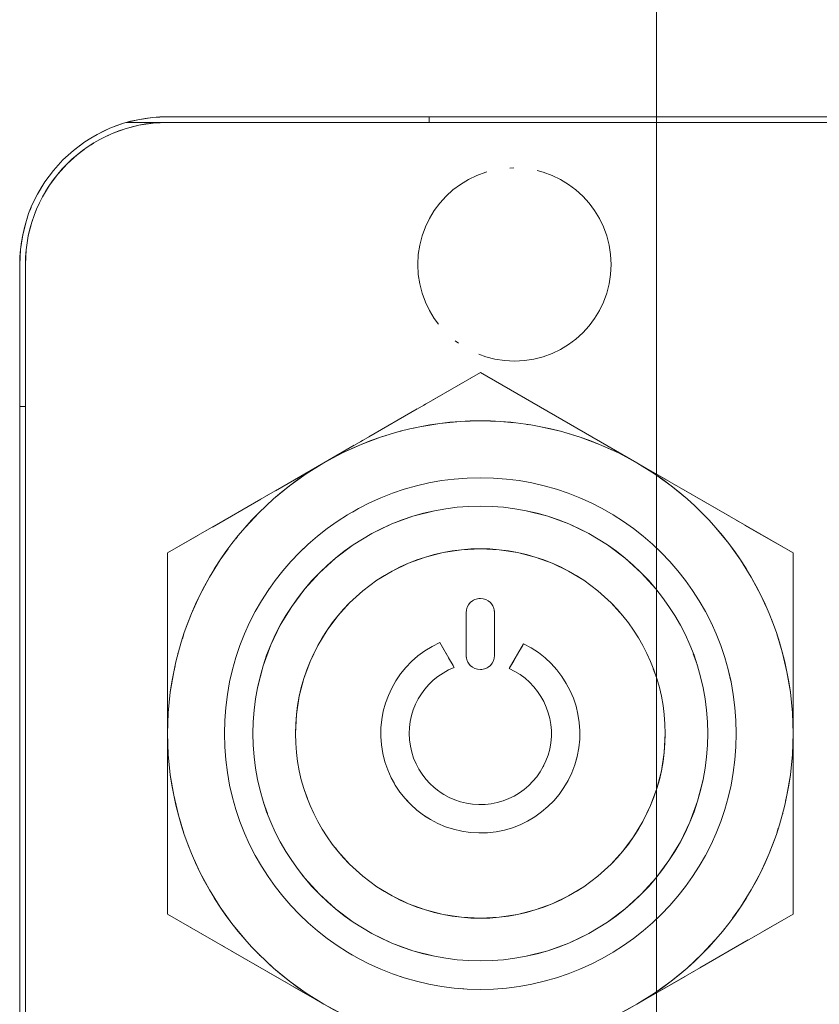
# Model space of a CAD drawing. Header units: millimetres. Extents: x 41 to 1655, y -379 to 1151.
# Tile 17 of 56: x 292 to 321, y 201 to 236. Entities that reach past the tile are written whole.
import ezdxf

# ---------------------------------------------------------------- set-up
doc = ezdxf.new("R2010")
doc.units = ezdxf.units.MM
doc.header["$LTSCALE"] = 4
doc.linetypes.add('CHAIN', pattern=[0.3543, 0.2362, -0.0295, 0.0591, -0.0295])
doc.linetypes.add('LONG_DASH_DOTTED', pattern=[0.3001, 0.2362, -0.0295, 0.0049, -0.0295])
doc.layers.add('가시적 모서리(ISO)', color=7, linetype='Continuous', lineweight=18)
doc.layers.add('단면도 선(ISO)', color=7, linetype='LONG_DASH_DOTTED', lineweight=15, true_color=0x004000)
doc.layers.add('오버레이 [기준 허상 선(ISO)]', color=7, linetype='LONG_DASH_DOTTED', lineweight=18, true_color=0x803f3f)

# ---------------------------------------------------------------- blocks, each defined once
blk = doc.blocks.new('2dTransSection0')
at = {"layer": '단면도 선(ISO)', "linetype": 'CHAIN', "ltscale": 77.084045}
blk.add_line((78.7133, 92.8659), (78.7133, 23.4962), dxfattribs=at)

msp = doc.modelspace()

# ---------------------------------------------------------------- linework, layer by layer
at = {"layer": '가시적 모서리(ISO)'}
for p, q in [((296.225, 232.111), (297.653, 232.111)), ((297.653, 232.311), (429.653, 232.311)), ((429.653, 232.111), (297.653, 232.111)), ((306.853, 232.311), (306.853, 232.111)), ((292.453, 136.111), (292.453, 227.111)), ((292.653, 227.111), (292.653, 136.111)), ((308.653, 223.312), (303.153, 220.137)), ((314.153, 220.137), (308.653, 223.312)), ((292.653, 222.111), (292.453, 222.111)), ((303.153, 220.137), (297.653, 216.962)), ((319.653, 216.962), (314.153, 220.137)), ((297.653, 216.962), (297.653, 210.611)), ((319.653, 210.611), (319.653, 216.962)), ((308.153, 213.361), (308.153, 214.861)), ((309.153, 214.861), (309.153, 213.361)), ((307.23, 213.808), (307.734, 212.935)), ((309.67, 212.895), (310.172, 213.764)), ((297.653, 210.611), (297.653, 204.26)), ((319.653, 204.26), (319.653, 210.611)), ((297.653, 204.26), (303.153, 201.084)), ((314.153, 201.084), (319.653, 204.26))]:
    msp.add_line(p, q, dxfattribs=at)
for radius in [9, 8, 6.5]:
    msp.add_circle((308.653, 210.611), radius, dxfattribs=at)
for centre, radius, start, end in [((297.653, 227.111), 5.2, 90, 180), ((297.653, 227.111), 5, 90, 180), ((308.653, 210.611), 11, 60, 120), ((308.653, 210.611), 11, 120, 180), ((308.653, 210.611), 11, 0, 60), ((308.653, 214.861), 0.5, 0, 180), ((308.653, 210.611), 3.5, 114, 64.2819), ((308.653, 213.361), 0.5, 180, 0), ((308.653, 210.611), 2.5, 111.5851, 66), ((308.653, 210.611), 11, 180, 240), ((308.653, 210.611), 11, 300, 0), ((308.653, 210.611), 11, 240, 300)]:
    msp.add_arc(centre, radius, start, end, dxfattribs=at)
at = {"layer": '오버레이 [기준 허상 선(ISO)]', "ltscale": 18.327225}
for p, q in [((297.653, 232.311), (429.653, 232.311)), ((429.653, 232.111), (297.653, 232.111))]:
    msp.add_line(p, q, dxfattribs=at)
at = {"layer": '오버레이 [기준 허상 선(ISO)]', "ltscale": 18.952017}
for p, q in [((292.453, 136.111), (292.453, 227.111)), ((292.653, 227.111), (292.653, 136.111))]:
    msp.add_line(p, q, dxfattribs=at)
at = {"layer": '오버레이 [기준 허상 선(ISO)]', "ltscale": 2.082819}
for p, q in [((308.653, 223.312), (303.153, 220.137)), ((314.153, 220.137), (308.653, 223.312)), ((303.153, 220.137), (297.653, 216.962)), ((319.653, 216.962), (314.153, 220.137)), ((297.653, 216.962), (297.653, 210.611)), ((319.653, 210.611), (319.653, 216.962)), ((297.653, 210.611), (297.653, 204.26)), ((319.653, 204.26), (319.653, 210.611)), ((297.653, 204.26), (303.153, 201.084)), ((314.153, 201.084), (319.653, 204.26))]:
    msp.add_line(p, q, dxfattribs=at)
at = {"layer": '오버레이 [기준 허상 선(ISO)]', "ltscale": 0.491862}
for p, q in [((308.153, 213.361), (308.153, 214.861)), ((309.153, 214.861), (309.153, 213.361))]:
    msp.add_line(p, q, dxfattribs=at)
at = {"layer": '오버레이 [기준 허상 선(ISO)]', "ltscale": 0.330413}
msp.add_line((307.23, 213.808), (307.734, 212.935), dxfattribs=at)
at = {"layer": '오버레이 [기준 허상 선(ISO)]', "ltscale": 0.329162}
msp.add_line((309.67, 212.895), (310.172, 213.764), dxfattribs=at)
at = {"layer": '오버레이 [기준 허상 선(ISO)]', "ltscale": 7.006367}
msp.add_circle((309.853, 227.111), 3.4, dxfattribs=at)
at = {"layer": '오버레이 [기준 허상 선(ISO)]', "ltscale": 15.702729}
msp.add_circle((308.653, 210.611), 9, dxfattribs=at)
at = {"layer": '오버레이 [기준 허상 선(ISO)]', "ltscale": 20.936972}
msp.add_circle((308.653, 210.611), 8, dxfattribs=at)
at = {"layer": '오버레이 [기준 허상 선(ISO)]', "ltscale": 17.01129}
msp.add_circle((308.653, 210.611), 6.5, dxfattribs=at)
at = {"layer": '오버레이 [기준 허상 선(ISO)]', "ltscale": 2.678843}
msp.add_arc((297.653, 227.111), 5.2, 90, 180, dxfattribs=at)
at = {"layer": '오버레이 [기준 허상 선(ISO)]', "ltscale": 2.575807}
msp.add_arc((297.653, 227.111), 5, 90, 180, dxfattribs=at)
at = {"layer": '오버레이 [기준 허상 선(ISO)]', "ltscale": 3.777897}
for start, end in [(60, 120), (120, 180), (0, 60), (180, 240), (300, 0), (240, 300)]:
    msp.add_arc((308.653, 210.611), 11, start, end, dxfattribs=at)
at = {"layer": '오버레이 [기준 허상 선(ISO)]', "ltscale": 0.515081}
for centre, start, end in [((308.653, 214.861), 0, 180), ((308.653, 213.361), 180, 0)]:
    msp.add_arc(centre, 0.5, start, end, dxfattribs=at)
at = {"layer": '오버레이 [기준 허상 선(ISO)]', "ltscale": 6.216345}
msp.add_arc((308.653, 210.611), 3.5, 114, 64.2819, dxfattribs=at)
at = {"layer": '오버레이 [기준 허상 선(ISO)]', "ltscale": 4.499364}
msp.add_arc((308.653, 210.611), 2.5, 111.5851, 66, dxfattribs=at)

# ---------------------------------------------------------------- block references
at = {"layer": '단면도 선(ISO)', "xscale": 4, "yscale": 4, "zscale": 4}
msp.add_blockref('2dTransSection0', (0, 0), dxfattribs=at)

doc.saveas('drawing.dxf')
